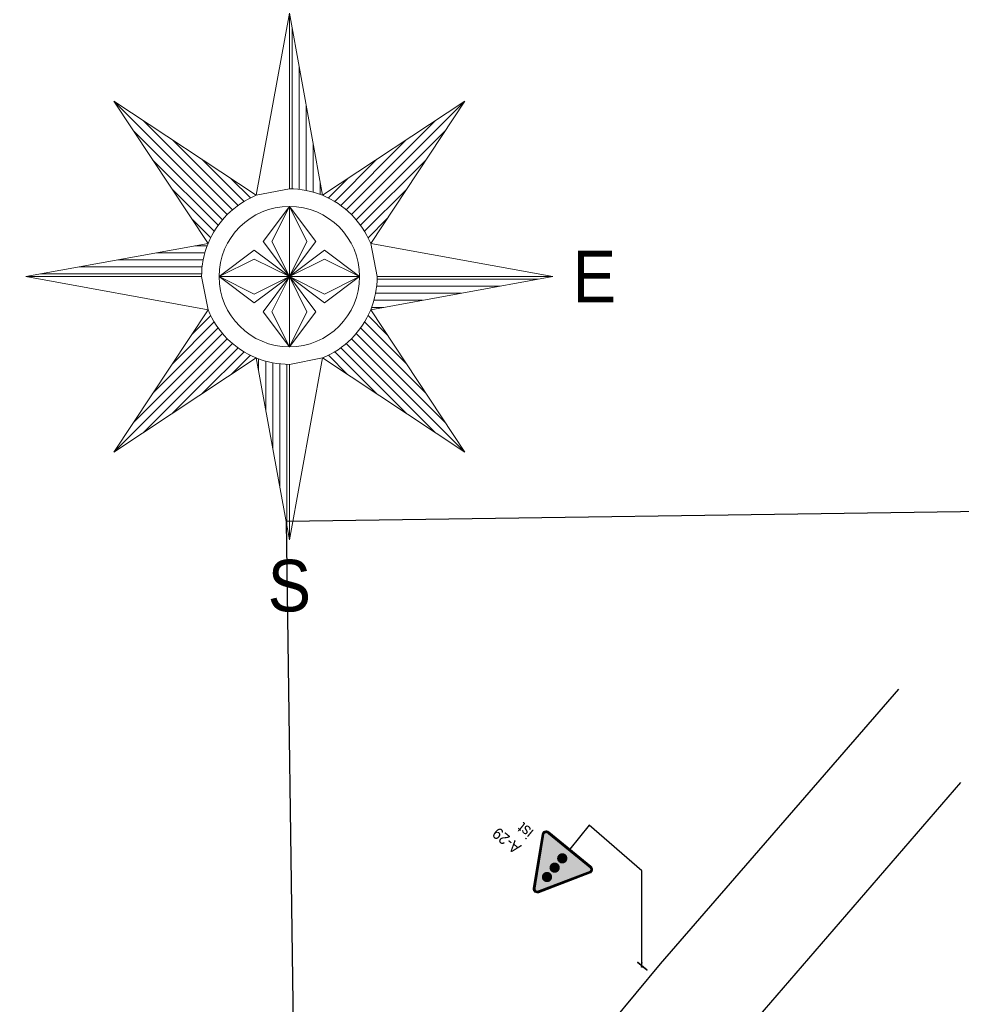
# Model space of a CAD drawing. Header units: metres. Extents: x 6420893 to 6543334, y 5684236 to 5790819.
# Tile 15 of 24: x 6421329 to 6421391, y 5790521 to 5790585. Entities that reach past the tile are written whole.
import ezdxf
from ezdxf.enums import TextEntityAlignment as Align

# ---------------------------------------------------------------- set-up
doc = ezdxf.new("R2010")
doc.units = ezdxf.units.M
doc.header["$XCLIPFRAME"] = 2
doc.linetypes.add('DASHDOTX2', pattern=[2, 1, -0.5, 0, -0.5])
doc.linetypes.add('DASHED2', pattern=[0.375, 0.25, -0.125])
doc.layers.add('DR WYKUPY', color=96, linetype='DASHED2', lineweight=0)
doc.layers.add('DR_proj_oś', color=1, linetype='DASHDOTX2', lineweight=18)
for name, color, linetype in [('gaPionowe', 7, 'Continuous'), ('zzz.gaVSDodTekst', 7, 'Continuous'), ('zzz.gaVSDomyslna', 7, 'Continuous'), ('zzz.gaVSNazwa', 7, 'Continuous'), ('zzz.gaVSRamka', 7, 'Continuous'), ('zzz.gaVSStan', 7, 'Continuous'), ('zzz.gaVSWielkość', 7, 'Continuous')]:
    doc.layers.add(name, color=color, linetype=linetype)
doc.styles.add('GA-ATR-TEXT', font='arial.ttf', dxfattribs={"width": 0.9})
doc.styles.add('GA4-ATR-TEXT', font='arial.ttf', dxfattribs={"width": 0.9})
doc.styles.get("Standard").update_dxf_attribs({"font": 'arial.ttf'})
doc.dimstyles.new('GA-LEADER', dxfattribs={"dimtxt": 1, "dimasz": 1, "dimexe": 1, "dimexo": 1, "dimgap": 1, "dimtad": 1, "dimtxsty": 'Standard', "dimcen": 1, "dimadec": 0, "dimazin": 0, "dimtfac": 1, "dimtmove": 0, "dimatfit": 3, "dimfxl": 1, "dimarcsym": 0})
picture_1 = doc.add_image_def('image2.png', size_in_pixel=(1584, 860))

# ---------------------------------------------------------------- blocks, each defined once
blk = doc.blocks.new('A$C24377FCD')
at = {"layer": 'DR_proj_oś', "color": 7, "linetype": 'Continuous'}
for points in [[(3.82, 107.1), (-10.6, 27.78)], [(3.82, 107.1), (-10.6, 27.78)], [(3.82, 107.1), (3.82, 107.1)], [(3.82, 30.6), (3.82, 107.1)], [(3.82, 30.6), (3.82, 107.1)], [(18.25, 27.78), (3.82, 107.1)], [(18.25, 27.78), (3.82, 107.1)], [(4.97, 30.58), (4.97, 100.79)], [(8.03, 30.37), (8.03, 83.96)], [(-23.22, 19.4), (-72.68, 68.85)], [(-31.6, 6.77), (-72.68, 68.85)], [(-10.6, 27.78), (-72.68, 68.85)], [(-10.6, 27.78), (-72.68, 68.85)], [(-72.68, 68.85), (-31.6, 6.77)], [(18.25, 27.78), (80.33, 68.85)], [(80.33, 68.85), (18.25, 27.78)], [(30.87, 19.4), (80.33, 68.85)], [(39.25, 6.77), (80.33, 68.85)], [(39.25, 6.77), (80.33, 68.85)], [(11.09, 29.9), (11.09, 67.13)], [(-20.97, 21.47), (-59.89, 60.39)], [(28.62, 21.47), (67.54, 60.39)], [(-25.3, 17.14), (-64.22, 56.06)], [(32.95, 17.14), (71.87, 56.06)], [(-18.55, 23.38), (-47.1, 51.93)], [(26.2, 23.38), (54.75, 51.93)], [(14.15, 29.18), (14.15, 50.3)], [(-27.2, 14.72), (-55.75, 43.27)], [(-15.94, 25.1), (-34.31, 43.47)], [(23.59, 25.1), (41.96, 43.47)], [(34.85, 14.72), (63.4, 43.27)], [(-13.15, 26.63), (-21.52, 35)], [(20.8, 26.63), (29.17, 35)], [(-28.92, 12.11), (-47.29, 30.48)], [(-10.6, 27.78), (3.82, 30.6)], [(17.21, 28.18), (17.21, 33.47)], [(36.57, 12.11), (54.94, 30.48)], [(-7.65, 7.65), (3.82, 22.95)], [(-3.82, 7.65), (3.82, 22.95)], [(3.82, 22.95), (15.3, 7.65)], [(3.82, 22.95), (11.48, 7.65)], [(3.82, -7.65), (3.82, 22.95)], [(-30.46, 9.32), (-38.83, 17.69)], [(38.11, 9.32), (46.48, 17.69)], [(-31.6, 6.77), (-110.93, -7.65)], [(-31.6, 6.77), (-110.93, -7.65)], [(-32.01, 5.74), (-37.3, 5.74)], [(3.82, -7.65), (-7.65, 7.65)], [(3.82, -7.65), (-3.82, 7.65)], [(15.3, 7.65), (3.82, -7.65)], [(11.48, 7.65), (3.82, -7.65)], [(39.25, 6.77), (42.08, -7.65)], [(118.58, -7.65), (39.25, 6.77)], [(118.58, -7.65), (39.25, 6.77)], [(-33.01, 2.68), (-54.13, 2.68)], [(-26.78, -7.65), (-11.48, 3.82)], [(-26.78, -7.65), (-11.48, 0)], [(-11.48, 3.82), (3.82, -7.65)], [(-11.48, 0), (3.82, -7.65)], [(3.82, -7.65), (19.13, 3.82)], [(19.13, 0), (3.82, -7.65)], [(19.13, 3.82), (34.43, -7.65)], [(34.43, -7.65), (19.13, 0)], [(-34.19, -3.44), (-87.79, -3.44)], [(-33.73, -0.38), (-70.96, -0.38)], [(-110.93, -7.65), (-110.93, -7.65)], [(-34.43, -7.65), (-110.93, -7.65)], [(-110.93, -7.65), (-31.6, -22.07)], [(-34.43, -7.65), (-110.93, -7.65)], [(-110.93, -7.65), (-31.6, -22.07)], [(-34.41, -6.5), (-104.62, -6.5)], [(-31.6, -22.07), (-34.43, -7.65)], [(-11.48, -19.12), (-26.78, -7.65)], [(-11.48, -15.3), (-26.78, -7.65)], [(3.82, -7.65), (-26.78, -7.65)], [(3.82, -7.65), (-11.48, -19.12)], [(3.82, -7.65), (-11.48, -15.3)], [(-7.65, -22.95), (3.82, -7.65)], [(-3.82, -22.95), (3.82, -7.65)], [(19.13, -19.12), (3.82, -7.65)], [(3.82, -7.65), (15.3, -22.95)], [(3.82, -7.65), (11.48, -22.95)], [(3.82, -7.65), (3.82, -7.65)], [(3.82, -7.65), (3.82, -38.25)], [(3.82, -7.65), (3.82, -7.65)], [(3.82, -7.65), (3.82, -7.65)], [(3.82, -7.65), (3.82, -7.65)], [(19.13, -15.3), (3.82, -7.65)], [(3.82, -7.65), (34.43, -7.65)], [(34.43, -7.65), (19.13, -19.12)], [(34.43, -7.65), (19.13, -15.3)], [(39.25, -22.07), (118.58, -7.65)], [(39.25, -22.07), (118.58, -7.65)], [(42.08, -7.65), (118.58, -7.65)], [(42.08, -7.65), (118.58, -7.65)], [(118.58, -7.65), (118.58, -7.65)], [(41.84, -11.86), (95.44, -11.86)], [(42.06, -8.8), (112.27, -8.8)], [(41.38, -14.92), (78.61, -14.92)], [(39.66, -21.04), (44.95, -21.04)], [(40.66, -17.98), (61.78, -17.98)], [(-31.6, -22.07), (-72.68, -84.15)], [(-31.6, -22.07), (-72.68, -84.15)], [(-30.46, -24.62), (-38.83, -32.99)], [(3.82, -38.25), (-7.65, -22.95)], [(3.82, -38.25), (-3.82, -22.95)], [(15.3, -22.95), (3.82, -38.25)], [(11.48, -22.95), (3.82, -38.25)], [(38.11, -24.62), (46.48, -32.99)], [(39.25, -22.07), (80.33, -84.15)], [(80.33, -84.15), (39.25, -22.07)], [(-27.2, -30.02), (-55.75, -58.57)], [(-28.92, -27.42), (-47.29, -45.78)], [(34.85, -30.02), (63.4, -58.57)], [(36.57, -27.42), (54.94, -45.78)], [(-25.3, -32.45), (-64.22, -71.37)], [(32.95, -32.45), (71.87, -71.37)], [(-23.22, -34.7), (-72.68, -84.15)], [(-20.97, -36.77), (-59.89, -75.69)], [(28.62, -36.77), (67.54, -75.69)], [(30.87, -34.7), (80.33, -84.15)], [(-18.55, -38.68), (-47.1, -67.23)], [(-15.94, -40.4), (-34.31, -58.77)], [(-13.15, -41.93), (-21.52, -50.31)], [(20.8, -41.93), (29.17, -50.31)], [(23.59, -40.4), (41.96, -58.77)], [(26.2, -38.68), (54.75, -67.23)], [(-10.6, -43.08), (-72.68, -84.15)], [(-72.68, -84.15), (-10.6, -43.08)], [(-10.6, -43.08), (3.82, -122.4)], [(-10.6, -43.08), (3.82, -122.4)], [(-9.56, -43.48), (-9.56, -48.77)], [(-6.5, -44.48), (-6.5, -65.6)], [(-3.44, -45.21), (-3.44, -82.43)], [(-0.38, -45.67), (-0.38, -99.27)], [(2.68, -45.89), (2.68, -116.1)], [(18.25, -43.08), (3.82, -45.9)], [(3.82, -122.4), (18.25, -43.08)], [(3.82, -122.4), (18.25, -43.08)], [(3.82, -45.9), (3.82, -122.4)], [(3.82, -45.9), (3.82, -122.4)], [(18.25, -43.08), (80.33, -84.15)], [(18.25, -43.08), (80.33, -84.15)], [(3.82, -122.4), (3.82, -122.4)]]:
    blk.add_lwpolyline(points, dxfattribs=at)
for points in [[(18.25, 27.78, 0.096956), (3.82, 30.6)], [(-10.6, 27.78, 0.20208), (-31.6, 6.77)], [(39.25, 6.77, 0.202076), (18.25, 27.78)], [(-31.6, 6.77, 0.096954), (-34.43, -7.65)], [(39.25, -22.07, 0.096954), (42.08, -7.65)], [(-31.6, -22.07, 0.20208), (-10.6, -43.08)], [(18.25, -43.08, 0.20208), (39.25, -22.07)], [(-10.6, -43.08, 0.096954), (3.82, -45.9)]]:
    blk.add_lwpolyline(points, format="xyb", dxfattribs=at)
blk.add_circle((3.82, -7.65), 30.6, dxfattribs=at)
at = {"layer": 'DR_proj_oś', "color": 7, "linetype": 'Continuous', "style": 'GA4-ATR-TEXT', "width": 0.9}
blk.add_text('N', height=22.5, dxfattribs=at).set_placement((3.82, 104.3), align=Align.BOTTOM_CENTER)
blk.add_text('W', height=22.5, dxfattribs=at).set_placement((-119.59, -7.65), align=Align.MIDDLE_RIGHT)
blk.add_text('E', height=22.5, dxfattribs=at).set_placement((127.24, -7.65), align=Align.MIDDLE_LEFT)
blk.add_text('S', height=22.5, dxfattribs=at).set_placement((3.82, -131.06), align=Align.TOP_CENTER)
blk = doc.blocks.new('A$Ce664680c')
at = {"layer": 'DR_proj_oś', "ltscale": 1.0032, "xscale": 0.15, "yscale": 0.15, "zscale": 0.15}
blk.add_blockref('A$C24377FCD', (6422999.783, 5801236.601), dxfattribs=at)
blk = doc.blocks.new('gaVSPos')
blk.add_point((0, 0))
blk = doc.blocks.new('gaVSTVcolumn0')
at = {"color": 0, "linetype": 'ByBlock', "lineweight": -2}
for p, q in [((-400, -30), (400, -30)), ((-400, -60), (-400, -30)), ((400, -60), (-400, -60)), ((400, -30), (400, -60))]:
    blk.add_line(p, q, dxfattribs=at)
blk.add_circle((0, 0), 30, dxfattribs=at)
blk = doc.blocks.new('gaVScolumn0')
at = {"color": 0, "linetype": 'ByBlock', "lineweight": -2}
blk.add_line((0, 0), (0, 400), dxfattribs=at)
at = {"color": 7, "style": 'GA-ATR-TEXT', "width": 0.9}
blk.add_attdef('X2', text='', height=150, dxfattribs=at).set_placement((-50, 0), align=Align.BOTTOM_RIGHT)
blk = doc.blocks.new('*U754')
at = {"layer": 'zzz.gaVSDomyslna', "color": 251, "linetype": 'Continuous', "lineweight": 0, "true_color": 0x4c4c4c, "const_width": 30}
blk.add_lwpolyline([(356.469, 15), (-356.469, 15, -0.563712), (-391.037, 72.1261), (-33.775, 690.923, -0.563661), (32.9409, 692.301), (390.215, 73.4834, -0.577186), (356.469, 15)], format="xyb", close=True, dxfattribs=at)
at = {"layer": 'zzz.gaVSDomyslna', "color": 251, "linetype": 'Continuous', "lineweight": 0, "true_color": 0x4c4c4c}
blk.add_point((0, 725.423), dxfattribs=at)
blk = doc.blocks.new('*U755')
at = {"layer": 'zzz.gaVSDomyslna', "linetype": 'Continuous', "lineweight": 0, "true_color": 0xe2e2e2}
h = blk.add_hatch(color=254, dxfattribs=at)
h.dxf.hatch_style = 1
h.paths.add_polyline_path([(20.2988, 684.198, 0.229204), (-0.646341, 695.436, 0.279187), (-19.9889, 684.801), (-377.874, 64.9257, 0.259425), (-377.021, 41.5855, 0.262443), (-356.469, 30), (0, 30), (356.126, 30, 0.237857), (377.352, 42.1075, 0.284586), (378.047, 64.6255)])
at = {"layer": 'zzz.gaVSDomyslna', "color": 254, "linetype": 'Continuous', "lineweight": 0, "true_color": 0xe2e2e2}
blk.add_point((0, 725.423), dxfattribs=at)
blk = doc.blocks.new('*U756')
at = {"layer": 'zzz.gaVSDomyslna', "linetype": 'Continuous', "lineweight": 0, "true_color": 0x000000}
blk.add_hatch(color=18, dxfattribs=at).paths.add_polyline_path([(67.5, 0, 1), (-67.5, 0, 1)])
blk = doc.blocks.new('*U757')
at = {"layer": 'zzz.gaVSDomyslna', "linetype": 'Continuous', "lineweight": 0, "true_color": 0x4c4c4c}
blk.add_hatch(color=251, dxfattribs=at).paths.add_polyline_path([(-52.5, 0, 1), (52.5, 0, 1)])
blk = doc.blocks.new('*U758')
at = {"layer": 'zzz.gaVSDomyslna', "linetype": 'Continuous', "lineweight": 0, "true_color": 0x000000}
blk.add_hatch(color=18, dxfattribs=at).paths.add_polyline_path([(67.5, 0, 1), (-67.5, 0, 1)])
blk = doc.blocks.new('*U759')
at = {"layer": 'zzz.gaVSDomyslna', "linetype": 'Continuous', "lineweight": 0, "true_color": 0xe2e2e2}
blk.add_hatch(color=254, dxfattribs=at).paths.add_polyline_path([(-52.5, 0, 1), (52.5, 0, 1)])
blk = doc.blocks.new('*U760')
at = {"layer": 'zzz.gaVSDomyslna', "linetype": 'Continuous', "lineweight": 0, "true_color": 0x000000}
blk.add_hatch(color=18, dxfattribs=at).paths.add_polyline_path([(67.5, 0, 1), (-67.5, 0, 1)])
blk = doc.blocks.new('*U761')
at = {"layer": 'zzz.gaVSDomyslna', "linetype": 'Continuous', "lineweight": 0, "true_color": 0x2c2c2c}
blk.add_hatch(color=250, dxfattribs=at).paths.add_polyline_path([(-52.5, 0, 1), (52.5, 0, 1)])
blk = doc.blocks.new('*U762')
at = {"layer": 'zzz.gaVSDomyslna', "color": 7, "linetype": 'Continuous', "lineweight": 0}
blk.add_lwpolyline([(356.473, 0), (-356.469, 0, -0.565749), (-404.17, 79.3804), (-46.7654, 698.423, -0.565707), (45.7889, 700.048), (403.206, 80.9834, -0.577211)], format="xyb", close=True, dxfattribs=at)
blk.add_point((0, 725.423), dxfattribs=at)
blk = doc.blocks.new('*U753')
at = {"layer": 'zzz.gaVSDomyslna', "color": 251, "linetype": 'ByBlock', "true_color": 0x4c4c4c}
for name, p in [('*U754', (0, 0)), ('*U757', (0, 472.5))]:
    blk.add_blockref(name, p, dxfattribs=at)
at = {"layer": 'zzz.gaVSDomyslna', "color": 254, "linetype": 'ByBlock', "true_color": 0xe2e2e2}
for name, p in [('*U755', (0, 0)), ('*U759', (0, 315))]:
    blk.add_blockref(name, p, dxfattribs=at)
at = {"layer": 'zzz.gaVSDomyslna', "color": 18, "linetype": 'ByBlock', "true_color": 0x000000}
for name, p in [('*U756', (0, 472.5)), ('*U758', (0, 315)), ('*U760', (0, 157.5))]:
    blk.add_blockref(name, p, dxfattribs=at)
at = {"layer": 'zzz.gaVSDomyslna', "color": 250, "linetype": 'ByBlock', "true_color": 0x2c2c2c}
blk.add_blockref('*U761', (0, 157.5), dxfattribs=at)
at = {"layer": 'zzz.gaVSRamka', "color": 7, "linetype": 'ByBlock'}
blk.add_blockref('*U762', (0, 0), dxfattribs=at)
blk = doc.blocks.new('*U752')
at = {"layer": 'zzz.gaVSDomyslna', "linetype": 'ByBlock'}
blk.add_blockref('*U753', (0, 0), dxfattribs=at)
at = {"layer": 'zzz.gaVSDodTekst', "linetype": 'ByBlock', "flags": 1}
blk.add_attdef('Addtext', text='', height=1, dxfattribs=at).set_placement((0, 0), align=Align.MIDDLE_LEFT)
at = {"layer": 'zzz.gaVSDomyslna', "linetype": 'ByBlock', "flags": 1}
for tag in ['Height', 'Width', 'Position', 'Route', 'ItemNo', 'ID']:
    blk.add_attdef(tag, text='', height=1, dxfattribs=at).set_placement((0, 0), align=Align.MIDDLE_LEFT)
at = {"layer": 'zzz.gaVSNazwa', "linetype": 'ByBlock', "style": 'GA-ATR-TEXT', "width": 0.9}
blk.add_attdef('Name', text='', height=150, dxfattribs=at).set_placement((510, 438), align=Align.MIDDLE_LEFT)
at = {"layer": 'zzz.gaVSStan', "linetype": 'ByBlock', "style": 'GA-ATR-TEXT', "width": 0.9}
blk.add_attdef('State', text='', height=150, dxfattribs=at).set_placement((510, 183), align=Align.MIDDLE_LEFT)
at = {"layer": 'zzz.gaVSWielkość', "linetype": 'ByBlock', "flags": 1}
blk.add_attdef('Size', text='', height=1, dxfattribs=at).set_placement((0, 0), align=Align.MIDDLE_LEFT)

msp = doc.modelspace()

# ---------------------------------------------------------------- linework, layer by layer
at = {"elevation": 10.18}
for points in [[(6421353.809, 5790502.403), (6421371.29, 5790523.495), (6421386.866, 5790541.45)], [(6421359.111, 5790497.795), (6421377.251, 5790519.521), (6421390.925, 5790535.335)]]:
    msp.add_lwpolyline(points, dxfattribs=at)

# ---------------------------------------------------------------- block references
at = {"layer": 'DR WYKUPY'}
msp.add_blockref('A$Ce664680c', (-1653.317, -10667.038), dxfattribs=at)
at = {"layer": 'gaPionowe', "linetype": 'ByBlock', "xscale": 0.005, "yscale": 0.005, "zscale": 0.5, "rotation": 140.7989104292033}
msp.add_blockref('*U752', (6421365.367, 5790530.997, 0.06), dxfattribs=at).add_auto_attribs({'Name': 'A-29', 'State': 'ist'})
at = {"layer": 'gaPionowe', "linetype": 'ByBlock', "xscale": 0.005, "yscale": 0.005, "zscale": 0.5, "rotation": 140.799120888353}
msp.add_blockref('gaVScolumn0', (6421366.631, 5790532.547, 0.06), dxfattribs=at)
at = {"layer": 'gaPionowe', "linetype": 'ByBlock', "xscale": 0.001, "yscale": 0.001, "rotation": 140.799120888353}
msp.add_blockref('gaVSTVcolumn0', (6421370.078, 5790523.3, 0.06), dxfattribs=at)
at = {"layer": 'gaPionowe', "linetype": 'ByBlock', "rotation": 140.799120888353}
msp.add_blockref('gaVSPos', (6421370.078, 5790523.3, 0.06), dxfattribs=at)

# ---------------------------------------------------------------- pictures from other files: only their frames are drawn
image = msp.add_image(picture_1, insert=(6421194.873, 5790399.483, 10.08), size_in_units=(309.736, 168.165), rotation=0.79705, dxfattribs=dict(brightness=80, fade=30))
image.dxf.v_pixel = (-0.00272, 0.1955213)
image.set_boundary_path([(787.46, 378.299), (1303.674, 88.278)])

# ---------------------------------------------------------------- leaders
at = {"layer": 'gaPionowe', "linetype": 'ByBlock'}
msp.add_leader([(6421370.078, 5790523.3, 0.06), (6421370.078, 5790529.568, 0.06), (6421366.631, 5790532.547, 0.06)], dimstyle='GA-LEADER', override={"dimasz": 0.3}, dxfattribs=at)

doc.saveas('drawing.dxf')
